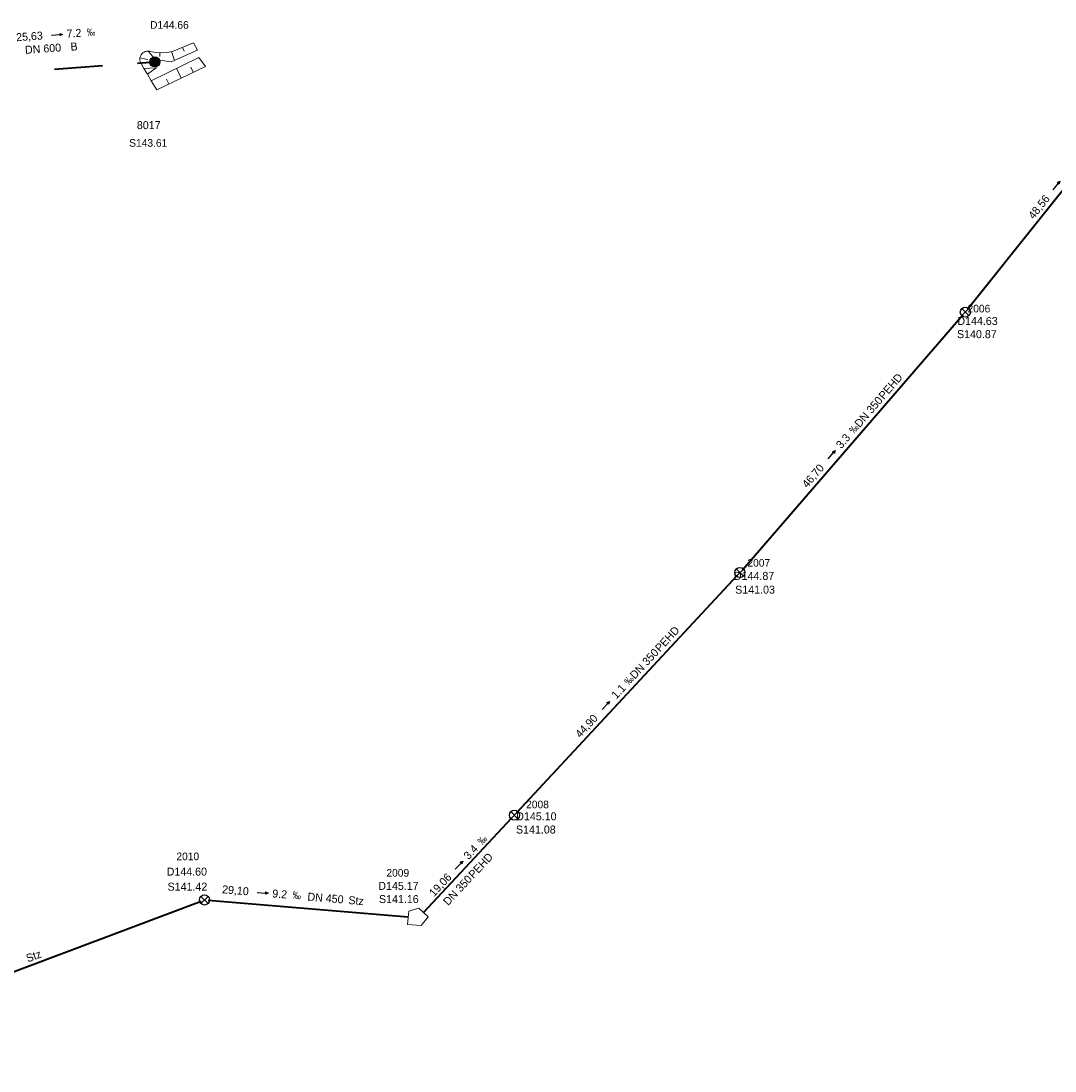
# Model space of a CAD drawing. Header units: millimetres. Extents: x 3490434 to 3491273, y 5754222 to 5754907.
# Tile 4 of 17: x 3490700 to 3490840, y 5754232 to 5754374. Entities that reach past the tile are written whole.
import ezdxf

# ---------------------------------------------------------------- set-up
doc = ezdxf.new("R2010")
doc.units = ezdxf.units.MM
for name, color, linetype in [('Default_kanal_haltungen_l', 7, 'Continuous'), ('Default_kanal_haltungen_s', 7, 'Continuous'), ('Default_kanal_haltungen_t', 7, 'Continuous'), ('Default_kanal_schacht_f', 7, 'Continuous'), ('Default_kanal_schacht_s', 7, 'Continuous'), ('Default_kanal_schacht_t', 7, 'Continuous'), ('Default_topo_kanal_l', 7, 'Continuous')]:
    doc.layers.add(name, color=color, linetype=linetype)
doc.styles.get("Standard").update_dxf_attribs({"font": 'ARIALN.TTF'})

# ---------------------------------------------------------------- blocks, each defined once
blk = doc.blocks.new('Schacht 1001')
at = {"color": 254, "true_color": 0xd3d3d3}
for p, q in [((0.35, 0.35), (-0.35, -0.35)), ((-0.35, 0.35), (0.35, -0.35))]:
    blk.add_line(p, q, dxfattribs=at)
blk.add_circle((0, 0), 0.5, dxfattribs=at)
blk = doc.blocks.new('Schacht 1501')
at = {"true_color": 0xd3d3d3}
h = blk.add_hatch(color=254, dxfattribs=at)
edge = h.paths.add_edge_path()
edge.add_arc((0, 0), 0.5, 0, 360)
at = {"color": 254, "true_color": 0xd3d3d3}
blk.add_circle((0, 0), 0.5, dxfattribs=at)
blk = doc.blocks.new('Fließrichtung Kanalhaltung')
at = {"true_color": 0xd3d3d3}
blk.add_hatch(color=254, dxfattribs=at).paths.add_polyline_path([(0.23, 0.5), (-0.22, 0.5), (0, 0)])
at = {"color": 254, "true_color": 0xd3d3d3}
for p, q in [((0, 2.15), (0, 0.5)), ((0, 0), (-0.22, 0.5)), ((0.23, 0.5), (-0.22, 0.5)), ((0.23, 0.5), (0, 0))]:
    blk.add_line(p, q, dxfattribs=at)
blk = doc.blocks.new('Promille Kanalhaltung')
at = {"color": 254, "true_color": 0xd3d3d3, "insert": (-1.05, 0), "char_height": 1, "attachment_point": 1, "rotation": 90}
blk.add_mtext_dynamic_manual_height_columns('‰', width=1.5118, gutter_width=12.5, heights=[0], dxfattribs=at)

msp = doc.modelspace()

# ---------------------------------------------------------------- linework, layer by layer
at = {"layer": 'Default_kanal_haltungen_l', "color": 13, "lineweight": 40, "true_color": 0xbe6e6e}
for points in [[(3490828.26, 5754335.06), (3490857.94, 5754372.23)], [(3490797.72, 5754299.73), (3490827.62, 5754334.29)], [(3490767.16, 5754266.83), (3490797.05, 5754298.99)], [(3490754.49, 5754253.26), (3490766.48, 5754266.1)], [(3490663.17, 5754231.77), (3490724.34, 5754254.78)], [(3490725.31, 5754254.92), (3490752.44, 5754252.65)]]:
    msp.add_lwpolyline(points, dxfattribs=at)
at = {"layer": 'Default_kanal_haltungen_l', "color": 152, "lineweight": 40, "true_color": 0x006eb4}
for points in [[(3490704.49, 5754367.62), (3490710.98, 5754368.08)], [(3490715.72, 5754368.41), (3490718.08, 5754368.58)]]:
    msp.add_lwpolyline(points, dxfattribs=at)
at = {"layer": 'Default_kanal_schacht_f', "color": 9, "lineweight": 0, "true_color": 0xc0c0c0}
msp.add_lwpolyline([(3490752.5, 5754253.46), (3490753.87, 5754253.84), (3490755.15, 5754252.65), (3490754.2, 5754251.49), (3490752.35, 5754251.62), (3490752.5, 5754253.46)], dxfattribs=at)
at = {"layer": 'Default_topo_kanal_l', "color": 9, "lineweight": 0, "true_color": 0xc0c0c0}
for points in [[(3490723.31, 5754371.15), (3490720.45, 5754370.01), (3490719.68, 5754369.86), (3490718.89, 5754369.81), (3490718.11, 5754369.87), (3490717.34, 5754370.03), (3490717.15, 5754370.05), (3490716.96, 5754370.03), (3490716.78, 5754369.99), (3490716.61, 5754369.91), (3490716.45, 5754369.81), (3490716.31, 5754369.68), (3490716.2, 5754369.53), (3490716.12, 5754369.36), (3490716.06, 5754369.18), (3490716.04, 5754368.99), (3490716.05, 5754368.81), (3490716.09, 5754368.62), (3490716.17, 5754368.45), (3490716.59, 5754367.68), (3490717.06, 5754366.9), (3490717.59, 5754366.04), (3490718.33, 5754364.82), (3490724.95, 5754367.96)], [(3490721.83, 5754370.56), (3490722.05, 5754370.02)], [(3490723.31, 5754371.15), (3490723.84, 5754370.19)], [(3490716.06, 5754369.14), (3490717.11, 5754368.92)], [(3490723.84, 5754370.19), (3490720.29, 5754368.59), (3490718.13, 5754368.93), (3490718.27, 5754367.78), (3490717.06, 5754366.9)], [(3490717.19, 5754370.04), (3490718.1, 5754368.96)], [(3490717.59, 5754366.04), (3490724.02, 5754369.19)], [(3490718.77, 5754369.82), (3490718.76, 5754369.33)], [(3490720.35, 5754369.99), (3490720.72, 5754368.79)], [(3490724.95, 5754367.96), (3490724.02, 5754369.19)], [(3490716.6, 5754367.68), (3490718.19, 5754367.79)], [(3490721.64, 5754366.39), (3490721.01, 5754367.72)], [(3490723.29, 5754367.18), (3490722.97, 5754367.85)], [(3490719.99, 5754365.6), (3490719.67, 5754366.26)], [(3490718.33, 5754364.82), (3490717.59, 5754366.04)]]:
    msp.add_lwpolyline(points, dxfattribs=at)

# ---------------------------------------------------------------- block references
at = {"layer": 'Default_kanal_haltungen_s'}
for name, p, xscale, yscale, rotation in [('Fließrichtung Kanalhaltung', (3490705.54, 5754372.32), 0.6938176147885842, 0.6938176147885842, 94.04), ('Promille Kanalhaltung', (3490708.91, 5754372.05), 0.9867103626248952, 0.9867103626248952, 274.0400000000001), ('Fließrichtung Kanalhaltung', (3490840.78, 5754352.42), 0.6938176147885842, 0.6938176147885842, 141.4), ('Promille Kanalhaltung', (3490812.88, 5754318.08), 0.9867103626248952, 0.9867103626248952, 319.14), ('Fließrichtung Kanalhaltung', (3490810.31, 5754315.88), 0.6938176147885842, 0.6938176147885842, 139.12), ('Promille Kanalhaltung', (3490782.36, 5754283.97), 0.9867103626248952, 0.9867103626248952, 317.1), ('Fließrichtung Kanalhaltung', (3490779.72, 5754281.87), 0.6938176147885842, 0.6938176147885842, 137.09), ('Promille Kanalhaltung', (3490762.47, 5754262.32), 0.9867103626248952, 0.9867103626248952, 316.95), ('Fließrichtung Kanalhaltung', (3490759.82, 5754260.22), 0.6938176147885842, 0.6938176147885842, 136.96), ('Fließrichtung Kanalhaltung', (3490733.42, 5754255.86), 0.6938176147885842, 0.6938176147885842, 85.21), ('Promille Kanalhaltung', (3490736.71, 5754255.09), 0.9867103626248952, 0.9867103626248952, 265.22)]:
    msp.add_blockref(name, p, dxfattribs=dict(at, xscale=xscale, yscale=yscale, rotation=rotation))
at = {"layer": 'Default_kanal_schacht_s', "xscale": 1.367398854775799, "yscale": 1.367398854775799}
for name, p in [('Schacht 1501', (3490718.08, 5754368.58)), ('Schacht 1001', (3490827.95, 5754334.67)), ('Schacht 1001', (3490797.39, 5754299.35)), ('Schacht 1001', (3490766.82, 5754266.46)), ('Schacht 1001', (3490724.81, 5754254.96))]:
    msp.add_blockref(name, p, dxfattribs=at)

# ---------------------------------------------------------------- texts
at = {"layer": 'Default_kanal_haltungen_t', "color": 9, "true_color": 0xc0c0c0, "style": ''}
for s, height, rotation, p in [('25,63', 1.081, 4.03, (3490699.31, 5754371.38)), ('7.2', 1.081, 4.04, (3490706.15, 5754371.86)), ('DN 600', 1.081, 4.03, (3490700.51, 5754369.67)), ('B', 1.08, 4.01, (3490706.68, 5754370.1)), ('48,56', 1.081, 51.4, (3490837.22, 5754347.17)), ('PEHD', 1.081, 49.13, (3490816.91, 5754322.73)), ('DN 350', 1.081, 49.12, (3490813.63, 5754318.93)), ('3.3', 1.081, 49.14, (3490811.13, 5754316.06)), ('46,70', 1.081, 49.13, (3490806.52, 5754310.74)), ('PEHD', 1.081, 47.09, (3490786.56, 5754288.51)), ('DN 350', 1.081, 47.1, (3490783.14, 5754284.83)), ('1.1', 1.081, 47.1, (3490780.65, 5754282.13)), ('44,90', 1.081, 47.09, (3490775.75, 5754276.86)), ('3.4', 1.081, 46.95, (3490760.61, 5754260.34)), ('PEHD', 1.081, 46.95, (3490761.27, 5754257.79)), ('19,06', 1.081, 46.96, (3490755.93, 5754255.32)), ('DN 350', 1.081, 46.96, (3490757.84, 5754254.12)), ('29,10', 1.081, 355.23, (3490727.16, 5754255.88)), ('9.2', 1.081, 355.22, (3490733.96, 5754255.32)), ('DN 450', 1.081, 355.22, (3490738.73, 5754254.89)), ('Stz', 1.081, 355.22, (3490744.28, 5754254.42)), ('Stz', 1.081, 20.64, (3490700.87, 5754246.48))]:
    msp.add_text(s, height=height, rotation=rotation, dxfattribs=at).set_placement(p)
at = {"layer": 'Default_kanal_schacht_t', "color": 152, "true_color": 0x006eb4, "style": ''}
for s, height, p in [('D144.66', 1.036, (3490717.43, 5754373.08)), ('8017', 1.081, (3490715.64, 5754359.47)), ('S143.61', 1.036, (3490714.6, 5754357.08))]:
    msp.add_text(s, height=height, dxfattribs=at).set_placement(p)
at = {"layer": 'Default_kanal_schacht_t', "color": 13, "true_color": 0xbe6e6e, "style": ''}
for s, height, p in [('2006', 1.036, (3490828.25, 5754334.62)), ('D144.63', 1.081, (3490826.87, 5754332.92)), ('S140.87', 1.081, (3490826.82, 5754331.13)), ('2007', 1.036, (3490798.41, 5754300.15)), ('D144.87', 1.081, (3490796.58, 5754298.36)), ('S141.03', 1.081, (3490796.75, 5754296.49)), ('2008', 1.036, (3490768.41, 5754267.39)), ('D145.10', 1.081, (3490767.07, 5754265.76)), ('S141.08', 1.081, (3490767.03, 5754263.97)), ('2010', 1.036, (3490721, 5754260.35)), ('D144.60', 1.081, (3490719.68, 5754258.26)), ('2009', 1.036, (3490749.47, 5754258.12)), ('S141.42', 1.081, (3490719.8, 5754256.22)), ('D145.17', 1.081, (3490748.37, 5754256.33)), ('S141.16', 1.081, (3490748.46, 5754254.54))]:
    msp.add_text(s, height=height, dxfattribs=at).set_placement(p)

doc.saveas('drawing.dxf')
